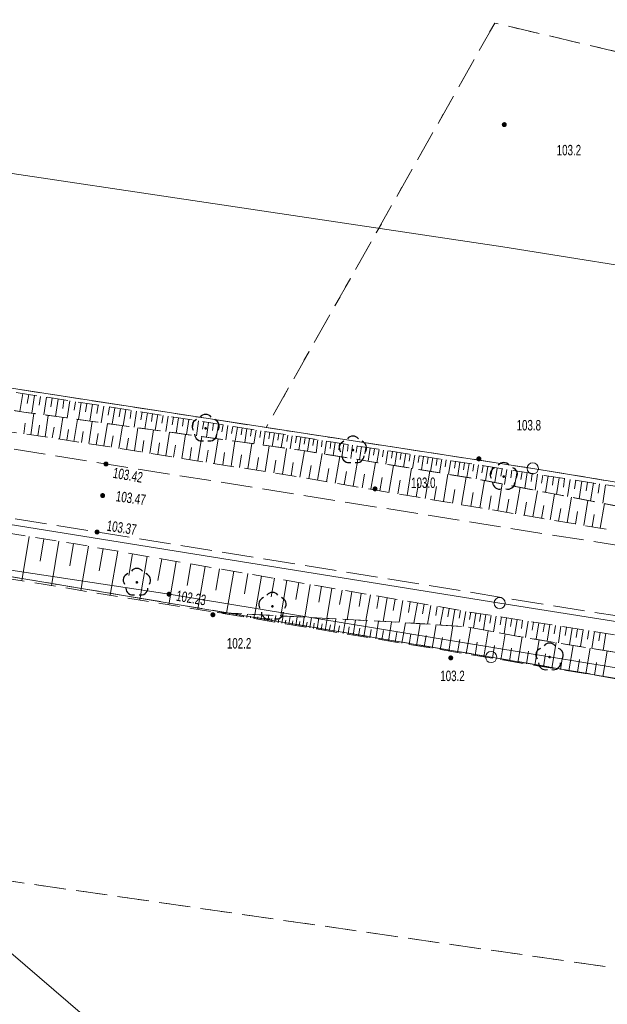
# Model space of a CAD drawing. Header units: inches. Extents: x 6497603 to 6502483, y 5925790 to 5934357.
# Tile 64 of 256: x 6500166 to 6500208, y 5926230 to 5926300. Entities that reach past the tile are written whole.
import ezdxf
from ezdxf.enums import TextEntityAlignment as Align

# ---------------------------------------------------------------- set-up
doc = ezdxf.new("R2010")
doc.units = ezdxf.units.IN
doc.header["$MEASUREMENT"] = 0
for name, pattern in [('1.5_0.75', [2.25, 1.5, -0.75]), ('2.25_0.75', [3, 2.25, -0.75]), ('219-1000', [0, 0]), ('egkk-1000', [3, 2.25, -0.75]), ('egug-1000', [1.5, 0.75, -0.75])]:
    doc.linetypes.add(name, pattern=pattern)
for name, color, linetype in [('000 Inne (niezydentyfikowane)', 7, 'Continuous'), ('202-punkt graniczny', 7, 'Continuous'), ('217-kontur klasyfikacyjny', 7, 'Continuous'), ('218-kontur użytku gruntowego', 7, 'Continuous'), ('219-działka ewidencyjna', 7, 'Continuous'), ('drzewo liściaste', 7, 'Continuous'), ('jezdnia', 7, 'Continuous'), ('pikieta naturalna', 7, 'Continuous'), ('pikieta naturalna-Atr2', 7, 'Continuous'), ('pikieta sztuczna', 7, 'Continuous'), ('pikieta sztuczna-Atr2', 7, 'Continuous'), ('przewód telekomunikacyjny podziemny', 7, 'Continuous'), ('rzędna', 7, 'Continuous'), ('rzędna-Atr2', 7, 'Continuous'), ('skarpa nieumocniona', 7, 'Continuous')]:
    doc.layers.add(name, color=color, linetype=linetype)
doc.styles.get("Standard").update_dxf_attribs({"font": 'arial.ttf'})

# ---------------------------------------------------------------- blocks, each defined once
blk = doc.blocks.new('202')
at = {"color": 0, "linetype": 'Continuous', "lineweight": 0}
blk.add_circle((0, 0), 0.4, dxfattribs=at)
blk = doc.blocks.new('OP021')
at = {"linetype": 'Continuous', "lineweight": 13}
h = blk.add_hatch(color=0, dxfattribs=at)
edge = h.paths.add_edge_path()
edge.add_arc((0, 0), 0.1, 0, 360)
at = {"color": 0, "linetype": 'Continuous', "lineweight": -3}
for centre, start, end in [((0, 0.5), 38.316, 141.684), ((-0.476, 0.154), 110.388, 213.756), ((0.476, 0.154), 326.244, 69.612), ((-0.294, -0.404), 182.272, 285.64), ((0.294, -0.404), 254.36, 357.728), ((0.294, -0.404), 254.36, 357.728)]:
    blk.add_arc(centre, 0.5, start, end, dxfattribs=at)
blk = doc.blocks.new('PW01')
at = {"linetype": 'Continuous', "lineweight": 13}
h = blk.add_hatch(color=0, dxfattribs=at)
edge = h.paths.add_edge_path()
edge.add_arc((0, 0), 0.18, 0, 360)

msp = doc.modelspace()

# ---------------------------------------------------------------- linework, layer by layer
at = {"layer": '000 Inne (niezydentyfikowane)', "color": 7, "linetype": 'Continuous', "lineweight": 18, "flags": 128}
for points in [[(6500165.78, 5926273.65), (6500165.58, 5926272.37)], [(6500166.21, 5926273.58), (6500166.11, 5926272.95)], [(6500166.63, 5926273.52), (6500166.44, 5926272.25)], [(6500167.06, 5926273.45), (6500166.96, 5926272.82)], [(6500167.48, 5926273.39), (6500167.29, 5926272.13)], [(6500167.9, 5926273.32), (6500167.8, 5926272.7)], [(6500168.32, 5926273.26), (6500168.13, 5926272.02)], [(6500168.73, 5926273.2), (6500168.64, 5926272.58)], [(6500169.15, 5926273.13), (6500168.96, 5926271.9)], [(6500169.56, 5926273.07), (6500169.46, 5926272.46)], [(6500169.97, 5926273.01), (6500169.78, 5926271.79)], [(6500170.37, 5926272.94), (6500170.28, 5926272.34)], [(6500166.36, 5926270.7), (6500166.57, 5926272.23)], [(6500170.78, 5926272.88), (6500170.59, 5926271.68)], [(6500171.18, 5926272.82), (6500171.09, 5926272.22)], [(6500171.58, 5926272.76), (6500171.39, 5926271.56)], [(6500171.98, 5926272.69), (6500171.89, 5926272.1)], [(6500172.38, 5926272.63), (6500172.19, 5926271.45)], [(6500172.77, 5926272.57), (6500172.68, 5926271.98)], [(6500173.16, 5926272.51), (6500172.98, 5926271.35)], [(6500173.55, 5926272.45), (6500173.46, 5926271.87)], [(6500173.93, 5926272.39), (6500173.75, 5926271.24)], [(6500174.32, 5926272.33), (6500174.23, 5926271.76)], [(6500174.7, 5926272.27), (6500174.52, 5926271.13)], [(6500165.85, 5926270.77), (6500165.96, 5926271.54)], [(6500167.38, 5926270.55), (6500167.6, 5926272.09)], [(6500168.41, 5926270.4), (6500168.66, 5926271.94)], [(6500169.45, 5926270.23), (6500169.7, 5926271.8)], [(6500170.51, 5926270.07), (6500170.76, 5926271.65)], [(6500175.07, 5926272.21), (6500174.99, 5926271.64)], [(6500175.45, 5926272.15), (6500175.27, 5926271.03)], [(6500175.82, 5926272.09), (6500175.74, 5926271.53)], [(6500176.19, 5926272.03), (6500176.02, 5926270.93)], [(6500176.56, 5926271.97), (6500176.48, 5926271.42)], [(6500176.93, 5926271.91), (6500176.76, 5926270.82)], [(6500177.29, 5926271.86), (6500177.21, 5926271.32)], [(6500177.66, 5926271.8), (6500177.49, 5926270.72)], [(6500178.02, 5926271.74), (6500177.93, 5926271.21)], [(6500178.37, 5926271.69), (6500178.21, 5926270.62)], [(6500178.73, 5926271.63), (6500178.64, 5926271.1)], [(6500179.08, 5926271.58), (6500178.92, 5926270.53)], [(6500179.43, 5926271.52), (6500179.35, 5926271)], [(6500166.87, 5926270.63), (6500166.98, 5926271.39)], [(6500167.89, 5926270.48), (6500168.02, 5926271.25)], [(6500168.93, 5926270.32), (6500169.05, 5926271.09)], [(6500169.98, 5926270.15), (6500170.1, 5926270.94)], [(6500171.58, 5926269.9), (6500171.84, 5926271.5)], [(6500172.67, 5926269.72), (6500172.92, 5926271.35)], [(6500173.77, 5926269.55), (6500174.03, 5926271.2)], [(6500174.88, 5926269.37), (6500175.15, 5926271.05)], [(6500176.01, 5926269.19), (6500176.28, 5926270.89)], [(6500179.78, 5926271.47), (6500179.62, 5926270.43)], [(6500180.13, 5926271.41), (6500180.04, 5926270.9)], [(6500180.47, 5926271.36), (6500180.31, 5926270.33)], [(6500180.81, 5926271.3), (6500180.73, 5926270.79)], [(6500181.15, 5926271.25), (6500180.99, 5926270.24)], [(6500181.49, 5926271.2), (6500181.41, 5926270.69)], [(6500181.82, 5926271.14), (6500181.67, 5926270.15)], [(6500182.16, 5926271.09), (6500182.08, 5926270.6)], [(6500182.49, 5926271.04), (6500182.33, 5926270.05)], [(6500182.82, 5926270.99), (6500182.74, 5926270.5)], [(6500183.14, 5926270.94), (6500182.99, 5926269.96)], [(6500183.47, 5926270.88), (6500183.39, 5926270.4)], [(6500183.79, 5926270.83), (6500183.64, 5926269.87)], [(6500171.04, 5926269.98), (6500171.17, 5926270.78)], [(6500172.12, 5926269.81), (6500172.25, 5926270.62)], [(6500173.21, 5926269.64), (6500173.34, 5926270.46)], [(6500174.32, 5926269.46), (6500174.45, 5926270.29)], [(6500175.44, 5926269.28), (6500175.58, 5926270.13)], [(6500177.16, 5926269.01), (6500177.43, 5926270.73)], [(6500178.32, 5926268.83), (6500178.59, 5926270.57)], [(6500179.49, 5926268.64), (6500179.77, 5926270.41)], [(6500180.69, 5926268.45), (6500180.97, 5926270.24)], [(6500184.11, 5926270.78), (6500184.04, 5926270.31)], [(6500184.43, 5926270.73), (6500184.28, 5926269.79)], [(6500184.75, 5926270.68), (6500184.67, 5926270.21)], [(6500185.06, 5926270.63), (6500184.91, 5926269.7)], [(6500185.37, 5926270.58), (6500185.3, 5926270.12)], [(6500185.68, 5926270.54), (6500185.54, 5926269.61)], [(6500185.99, 5926270.49), (6500185.92, 5926270.03)], [(6500186.3, 5926270.44), (6500186.16, 5926269.52)], [(6500186.61, 5926270.39), (6500186.53, 5926269.93)], [(6500186.91, 5926270.34), (6500186.77, 5926269.42)], [(6500187.22, 5926270.29), (6500187.15, 5926269.83)], [(6500187.53, 5926270.25), (6500187.38, 5926269.32)], [(6500187.84, 5926270.2), (6500187.77, 5926269.73)], [(6500188.15, 5926270.15), (6500188, 5926269.22)], [(6500188.46, 5926270.1), (6500188.39, 5926269.63)], [(6500176.58, 5926269.1), (6500176.72, 5926269.96)], [(6500177.74, 5926268.92), (6500177.87, 5926269.79)], [(6500178.9, 5926268.73), (6500179.04, 5926269.61)], [(6500180.09, 5926268.55), (6500180.23, 5926269.44)], [(6500181.9, 5926268.26), (6500182.18, 5926270.07)], [(6500183.12, 5926268.07), (6500183.41, 5926269.91)], [(6500184.36, 5926267.87), (6500184.66, 5926269.73)], [(6500185.62, 5926267.67), (6500185.94, 5926269.55)], [(6500188.77, 5926270.05), (6500188.62, 5926269.11)], [(6500189.08, 5926270), (6500189.01, 5926269.53)], [(6500189.39, 5926269.95), (6500189.25, 5926269.01)], [(6500189.71, 5926269.9), (6500189.63, 5926269.43)], [(6500190.02, 5926269.85), (6500189.87, 5926268.91)], [(6500190.33, 5926269.8), (6500190.26, 5926269.33)], [(6500190.65, 5926269.75), (6500190.5, 5926268.81)], [(6500190.96, 5926269.7), (6500190.89, 5926269.23)], [(6500191.28, 5926269.65), (6500191.13, 5926268.7)], [(6500191.6, 5926269.61), (6500191.52, 5926269.13)], [(6500191.91, 5926269.56), (6500191.76, 5926268.6)], [(6500192.23, 5926269.51), (6500192.16, 5926269.03)], [(6500192.55, 5926269.46), (6500192.4, 5926268.5)], [(6500192.87, 5926269.4), (6500192.79, 5926268.93)], [(6500181.29, 5926268.36), (6500181.43, 5926269.26)], [(6500182.51, 5926268.16), (6500182.65, 5926269.08)], [(6500183.74, 5926267.97), (6500183.89, 5926268.89)], [(6500184.99, 5926267.77), (6500185.14, 5926268.71)], [(6500186.88, 5926267.45), (6500187.2, 5926269.35)], [(6500188.15, 5926267.24), (6500188.47, 5926269.14)], [(6500189.42, 5926267.02), (6500189.75, 5926268.93)], [(6500190.7, 5926266.8), (6500191.03, 5926268.72)], [(6500193.19, 5926269.35), (6500193.04, 5926268.39)], [(6500193.51, 5926269.3), (6500193.43, 5926268.82)], [(6500193.83, 5926269.25), (6500193.68, 5926268.29)], [(6500194.15, 5926269.2), (6500194.07, 5926268.72)], [(6500194.47, 5926269.15), (6500194.32, 5926268.18)], [(6500194.8, 5926269.1), (6500194.72, 5926268.62)], [(6500195.12, 5926269.05), (6500194.97, 5926268.08)], [(6500195.44, 5926269), (6500195.37, 5926268.51)], [(6500195.77, 5926268.95), (6500195.61, 5926267.97)], [(6500196.09, 5926268.9), (6500196.02, 5926268.41)], [(6500196.42, 5926268.85), (6500196.26, 5926267.87)], [(6500196.75, 5926268.79), (6500196.67, 5926268.3)], [(6500197.07, 5926268.74), (6500196.92, 5926267.76)], [(6500197.4, 5926268.69), (6500197.32, 5926268.2)], [(6500186.25, 5926267.56), (6500186.41, 5926268.51)], [(6500187.51, 5926267.34), (6500187.68, 5926268.29)], [(6500188.79, 5926267.13), (6500188.95, 5926268.08)], [(6500191.99, 5926266.58), (6500192.32, 5926268.51)], [(6500193.28, 5926266.36), (6500193.61, 5926268.3)], [(6500194.58, 5926266.14), (6500194.91, 5926268.09)], [(6500197.73, 5926268.64), (6500197.57, 5926267.65)], [(6500198.06, 5926268.59), (6500197.98, 5926268.09)], [(6500198.39, 5926268.54), (6500198.23, 5926267.54)], [(6500198.72, 5926268.48), (6500198.64, 5926267.98)], [(6500199.06, 5926268.43), (6500198.89, 5926267.41)], [(6500199.39, 5926268.38), (6500199.31, 5926267.86)], [(6500199.74, 5926268.32), (6500199.57, 5926267.28)], [(6500200.08, 5926268.27), (6500200, 5926267.74)], [(6500200.43, 5926268.21), (6500200.26, 5926267.15)], [(6500200.79, 5926268.16), (6500200.7, 5926267.62)], [(6500201.15, 5926268.1), (6500200.97, 5926267.01)], [(6500201.51, 5926268.04), (6500201.42, 5926267.49)], [(6500201.87, 5926267.99), (6500201.7, 5926266.87)], [(6500190.06, 5926266.91), (6500190.23, 5926267.87)], [(6500191.34, 5926266.69), (6500191.51, 5926267.65)], [(6500192.63, 5926266.47), (6500192.8, 5926267.44)], [(6500195.88, 5926265.92), (6500196.21, 5926267.87)], [(6500197.19, 5926265.7), (6500197.52, 5926267.66)], [(6500198.49, 5926265.47), (6500198.82, 5926267.43)], [(6500202.24, 5926267.93), (6500202.16, 5926267.36)], [(6500202.62, 5926267.87), (6500202.44, 5926266.73)], [(6500203, 5926267.81), (6500202.91, 5926267.23)], [(6500203.38, 5926267.75), (6500203.2, 5926266.58)], [(6500203.77, 5926267.69), (6500203.68, 5926267.1)], [(6500204.16, 5926267.63), (6500203.98, 5926266.43)], [(6500204.56, 5926267.57), (6500204.47, 5926266.96)], [(6500204.96, 5926267.51), (6500204.77, 5926266.28)], [(6500205.37, 5926267.44), (6500205.27, 5926266.82)], [(6500205.78, 5926267.38), (6500205.59, 5926266.12)], [(6500206.2, 5926267.31), (6500206.1, 5926266.68)], [(6500193.93, 5926266.25), (6500194.09, 5926267.22)], [(6500195.23, 5926266.03), (6500195.39, 5926267)], [(6500196.53, 5926265.81), (6500196.7, 5926266.79)], [(6500199.78, 5926265.25), (6500200.1, 5926267.18)], [(6500201.04, 5926265.04), (6500201.37, 5926266.94)], [(6500202.29, 5926264.82), (6500202.61, 5926266.7)], [(6500206.62, 5926267.25), (6500206.42, 5926265.96)], [(6500207.05, 5926267.18), (6500206.95, 5926266.53)], [(6500207.48, 5926267.12), (6500207.28, 5926265.8)], [(6500197.84, 5926265.58), (6500198.01, 5926266.57)], [(6500199.14, 5926265.36), (6500199.3, 5926266.33)], [(6500200.41, 5926265.15), (6500200.57, 5926266.1)], [(6500203.52, 5926264.62), (6500203.83, 5926266.46)], [(6500204.73, 5926264.41), (6500205.04, 5926266.23)], [(6500205.93, 5926264.21), (6500206.23, 5926266)], [(6500201.67, 5926264.93), (6500201.83, 5926265.87)], [(6500202.91, 5926264.72), (6500203.07, 5926265.65)], [(6500204.13, 5926264.51), (6500204.29, 5926265.43)], [(6500205.33, 5926264.31), (6500205.49, 5926265.21)], [(6500207.11, 5926264.01), (6500207.4, 5926265.77)], [(6500206.52, 5926264.11), (6500206.67, 5926265)], [(6500166.24, 5926263.42), (6500165.72, 5926260.24)], [(6500167.3, 5926263.25), (6500167.04, 5926261.66)], [(6500168.36, 5926263.08), (6500167.85, 5926259.9)], [(6500169.42, 5926262.91), (6500169.16, 5926261.32)], [(6500170.48, 5926262.73), (6500169.93, 5926259.56)], [(6500171.54, 5926262.55), (6500171.26, 5926260.97)], [(6500172.59, 5926262.36), (6500172.05, 5926259.22)], [(6500173.64, 5926262.18), (6500173.37, 5926260.62)], [(6500174.69, 5926262), (6500174.15, 5926258.88)], [(6500175.73, 5926261.82), (6500175.46, 5926260.27)], [(6500176.77, 5926261.64), (6500176.23, 5926258.54)], [(6500177.8, 5926261.46), (6500177.54, 5926259.92)], [(6500178.83, 5926261.28), (6500178.3, 5926258.21)], [(6500179.86, 5926261.11), (6500179.6, 5926259.57)], [(6500180.89, 5926260.93), (6500180.37, 5926257.94)], [(6500181.89, 5926260.76), (6500181.64, 5926259.32)], [(6500182.86, 5926260.59), (6500182.38, 5926257.84)], [(6500183.79, 5926260.43), (6500183.56, 5926259.11)], [(6500184.68, 5926260.27), (6500184.24, 5926257.74)], [(6500185.54, 5926260.13), (6500185.33, 5926258.91)], [(6500186.36, 5926259.98), (6500185.96, 5926257.64)], [(6500187.15, 5926259.85), (6500186.96, 5926258.72)], [(6500187.91, 5926259.72), (6500187.54, 5926257.56)], [(6500188.64, 5926259.59), (6500188.46, 5926258.55)], [(6500189.34, 5926259.47), (6500189, 5926257.48)], [(6500190.01, 5926259.35), (6500189.85, 5926258.4)], [(6500190.66, 5926259.24), (6500190.34, 5926257.41)], [(6500191.27, 5926259.13), (6500191.12, 5926258.26)], [(6500191.87, 5926259.03), (6500191.58, 5926257.34)], [(6500192.44, 5926258.93), (6500192.3, 5926258.12)], [(6500192.99, 5926258.84), (6500192.72, 5926257.28)], [(6500193.51, 5926258.75), (6500193.38, 5926257.99)], [(6500194.02, 5926258.66), (6500193.77, 5926257.21)], [(6500194.51, 5926258.57), (6500194.39, 5926257.88)], [(6500194.98, 5926258.49), (6500194.75, 5926257.15)], [(6500195.44, 5926258.41), (6500195.33, 5926257.77)], [(6500195.88, 5926258.34), (6500195.66, 5926257.09)], [(6500196.3, 5926258.27), (6500196.2, 5926257.66)], [(6500196.71, 5926258.2), (6500196.51, 5926257.03)], [(6500197.1, 5926258.13), (6500197, 5926257.57)], [(6500179.82, 5926257.96), (6500179.83, 5926257.97)], [(6500180.07, 5926257.92), (6500180.08, 5926257.94)], [(6500180.32, 5926257.88), (6500180.34, 5926257.95)], [(6500180.57, 5926257.83), (6500180.58, 5926257.88)], [(6500180.82, 5926257.79), (6500180.84, 5926257.92)], [(6500181.07, 5926257.75), (6500181.09, 5926257.83)], [(6500181.32, 5926257.71), (6500181.35, 5926257.89)], [(6500181.57, 5926257.67), (6500181.59, 5926257.77)], [(6500181.82, 5926257.63), (6500181.86, 5926257.86)], [(6500182.07, 5926257.59), (6500182.09, 5926257.72)], [(6500182.32, 5926257.54), (6500182.37, 5926257.84)], [(6500182.57, 5926257.5), (6500182.6, 5926257.66)], [(6500182.82, 5926257.46), (6500182.88, 5926257.81)], [(6500183.07, 5926257.42), (6500183.1, 5926257.61)], [(6500183.32, 5926257.38), (6500183.39, 5926257.78)], [(6500183.57, 5926257.34), (6500183.61, 5926257.55)], [(6500183.82, 5926257.29), (6500183.9, 5926257.76)], [(6500184.07, 5926257.25), (6500184.11, 5926257.5)], [(6500184.32, 5926257.21), (6500184.41, 5926257.73)], [(6500184.57, 5926257.17), (6500184.61, 5926257.44)], [(6500184.82, 5926257.13), (6500184.91, 5926257.7)], [(6500185.32, 5926257.05), (6500185.42, 5926257.67)], [(6500185.82, 5926256.96), (6500185.93, 5926257.65)], [(6500186.32, 5926256.88), (6500186.44, 5926257.62)], [(6500186.85, 5926256.79), (6500186.98, 5926257.59)], [(6500187.42, 5926256.7), (6500187.56, 5926257.56)], [(6500188.04, 5926256.59), (6500188.19, 5926257.52)], [(6500188.7, 5926256.48), (6500188.87, 5926257.49)], [(6500189.42, 5926256.36), (6500189.6, 5926257.45)], [(6500197.48, 5926258.06), (6500197.29, 5926256.98)], [(6500197.84, 5926258), (6500197.76, 5926257.47)], [(6500198.2, 5926257.94), (6500198.03, 5926256.87)], [(6500198.56, 5926257.89), (6500198.47, 5926257.34)], [(6500198.92, 5926257.83), (6500198.75, 5926256.73)], [(6500199.29, 5926257.77), (6500199.2, 5926257.22)], [(6500199.65, 5926257.72), (6500199.48, 5926256.6)], [(6500200.03, 5926257.66), (6500199.94, 5926257.09)], [(6500200.4, 5926257.6), (6500200.22, 5926256.46)], [(6500200.78, 5926257.54), (6500200.69, 5926256.97)], [(6500201.16, 5926257.48), (6500200.98, 5926256.32)], [(6500201.55, 5926257.42), (6500201.46, 5926256.84)], [(6500185.07, 5926257.09), (6500185.12, 5926257.39)], [(6500185.57, 5926257), (6500185.62, 5926257.33)], [(6500186.07, 5926256.92), (6500186.13, 5926257.28)], [(6500186.58, 5926256.84), (6500186.64, 5926257.22)], [(6500187.13, 5926256.74), (6500187.2, 5926257.16)], [(6500187.72, 5926256.65), (6500187.8, 5926257.09)], [(6500188.36, 5926256.54), (6500188.44, 5926257.02)], [(6500189.06, 5926256.42), (6500189.14, 5926256.95)], [(6500189.8, 5926256.3), (6500189.9, 5926256.86)], [(6500190.2, 5926256.23), (6500190.39, 5926257.41)], [(6500190.61, 5926256.17), (6500190.71, 5926256.77)], [(6500191.04, 5926256.09), (6500191.25, 5926257.36)], [(6500191.95, 5926255.94), (6500192.17, 5926257.31)], [(6500192.92, 5926255.78), (6500193.16, 5926257.25)], [(6500193.96, 5926255.61), (6500194.22, 5926257.18)], [(6500195.08, 5926255.42), (6500195.36, 5926257.11)], [(6500196.27, 5926255.22), (6500196.57, 5926257.03)], [(6500197.52, 5926255.02), (6500197.84, 5926256.9)], [(6500201.94, 5926257.36), (6500201.75, 5926256.19)], [(6500202.33, 5926257.3), (6500202.23, 5926256.71)], [(6500202.72, 5926257.24), (6500202.53, 5926256.06)], [(6500203.11, 5926257.18), (6500203.02, 5926256.59)], [(6500203.5, 5926257.11), (6500203.32, 5926255.93)], [(6500203.9, 5926257.05), (6500203.81, 5926256.46)], [(6500204.29, 5926256.99), (6500204.11, 5926255.8)], [(6500204.69, 5926256.93), (6500204.6, 5926256.33)], [(6500205.09, 5926256.87), (6500204.9, 5926255.67)], [(6500205.49, 5926256.8), (6500205.39, 5926256.2)], [(6500205.89, 5926256.74), (6500205.7, 5926255.54)], [(6500191.48, 5926256.02), (6500191.59, 5926256.68)], [(6500192.42, 5926255.86), (6500192.54, 5926256.57)], [(6500193.43, 5926255.7), (6500193.56, 5926256.46)], [(6500194.51, 5926255.52), (6500194.64, 5926256.33)], [(6500195.66, 5926255.32), (6500195.81, 5926256.2)], [(6500196.9, 5926255.12), (6500197.05, 5926256.05)], [(6500198.77, 5926254.81), (6500199.08, 5926256.67)], [(6500200, 5926254.6), (6500200.3, 5926256.45)], [(6500201.22, 5926254.4), (6500201.52, 5926256.23)], [(6500202.43, 5926254.2), (6500202.73, 5926256.03)], [(6500206.29, 5926256.68), (6500206.19, 5926256.08)], [(6500206.69, 5926256.62), (6500206.5, 5926255.41)], [(6500207.09, 5926256.55), (6500207, 5926255.95)], [(6500207.5, 5926256.49), (6500207.31, 5926255.27)], [(6500198.15, 5926254.91), (6500198.3, 5926255.85)], [(6500199.39, 5926254.71), (6500199.54, 5926255.63)], [(6500200.61, 5926254.5), (6500200.76, 5926255.42)], [(6500203.65, 5926254), (6500203.95, 5926255.83)], [(6500204.86, 5926253.8), (6500205.17, 5926255.63)], [(6500206.08, 5926253.6), (6500206.38, 5926255.42)], [(6500201.82, 5926254.3), (6500201.97, 5926255.21)], [(6500203.04, 5926254.1), (6500203.19, 5926255.01)], [(6500204.26, 5926253.9), (6500204.41, 5926254.81)], [(6500205.47, 5926253.7), (6500205.62, 5926254.61)], [(6500207.3, 5926253.4), (6500207.6, 5926255.22)], [(6500206.69, 5926253.5), (6500206.84, 5926254.41)]]:
    msp.add_lwpolyline(points, dxfattribs=at)
at = {"layer": '217-kontur klasyfikacyjny', "color": 3, "linetype": 'egkk-1000', "lineweight": 18, "flags": 128}
for points in [[(6500199.56, 5926300.17), (6500183.2, 5926271.22)], [(6500313.7, 5926273.3), (6500199.56, 5926300.17)], [(6500141.11, 5926277.71), (6500183.2, 5926271.22)], [(6500183.2, 5926271.22), (6500202.28, 5926268.29)], [(6500202.28, 5926268.29), (6500310.35, 5926250.55)], [(6500199.3, 5926254.79), (6500139.68, 5926264.78)], [(6500238.9, 5926248.01), (6500199.3, 5926254.79)], [(6500157.72, 5926239.79), (6500287.13, 5926221.18)]]:
    msp.add_lwpolyline(points, dxfattribs=at)
at = {"layer": '218-kontur użytku gruntowego', "color": 3, "linetype": 'egug-1000', "lineweight": 18, "flags": 128}
for points in [[(6500199.56, 5926300.17), (6500183.2, 5926271.22)], [(6500313.7, 5926273.3), (6500199.56, 5926300.17)], [(6500141.11, 5926277.71), (6500183.2, 5926271.22)], [(6500183.2, 5926271.22), (6500202.28, 5926268.29)], [(6500202.28, 5926268.29), (6500310.35, 5926250.55)], [(6500199.3, 5926254.79), (6500139.68, 5926264.78)], [(6500238.9, 5926248.01), (6500199.3, 5926254.79)], [(6500157.72, 5926239.79), (6500287.13, 5926221.18)]]:
    msp.add_lwpolyline(points, dxfattribs=at)
at = {"layer": '219-działka ewidencyjna', "color": 3, "linetype": '219-1000', "lineweight": 18, "flags": 128}
for points in [[(6500202.28, 5926268.29), (6500141.11, 5926277.71)], [(6500199.91, 5926258.65), (6500140.23, 5926268.23)], [(6500310.35, 5926250.55), (6500202.28, 5926268.29)], [(6500199.3, 5926254.79), (6500139.68, 5926264.78)], [(6500313.13, 5926240.73), (6500199.91, 5926258.65)], [(6500312.29, 5926235.45), (6500199.3, 5926254.79)], [(6500186.3, 5926215.23), (6500157.72, 5926239.79)]]:
    msp.add_lwpolyline(points, dxfattribs=at)
at = {"layer": 'jezdnia', "color": 7, "linetype": '2.25_0.75', "lineweight": 18, "flags": 128}
msp.add_lwpolyline([(6500445.77, 5926225.13), (6500477.28, 5926219.98), (6500500.52, 5926216.32), (6500551.85, 5926208.28), (6500590.76, 5926201.99), (6500629.65, 5926195.92), (6500668.62, 5926189.73), (6500708.43, 5926183.37), (6500748.42, 5926176.93), (6500779.68, 5926172.04), (6500819.2, 5926165.9), (6500859.43, 5926159.56), (6500898.4, 5926153.26), (6500937.28, 5926147.22), (6500936.91, 5926144.94), (6500936.26, 5926142.38), (6500897.62, 5926148.36), (6500858.2, 5926154.58), (6500818.25, 5926160.88), (6500778.79, 5926167.14), (6500747.81, 5926171.88), (6500707.71, 5926178.38), (6500668.22, 5926184.67), (6500628.62, 5926190.86), (6500589.86, 5926197), (6500551.33, 5926203.18), (6500445.13, 5926220.13), (6500405, 5926226.56), (6500364.89, 5926233), (6500326.44, 5926239.09), (6500287.44, 5926245.14), (6500247.8, 5926251.49), (6500208.32, 5926257.73), (6500171.1, 5926263.74), (6500133.18, 5926269.89), (6500094.21, 5926275.92), (6500053.11, 5926282.47), (6499999.01, 5926290.88), (6499959.84, 5926296.95), (6499921.11, 5926303.13), (6499882.03, 5926309.23), (6499843.48, 5926315.33), (6499804.98, 5926321.39), (6499763.92, 5926325.7), (6499740.11, 5926328.2), (6499708.97, 5926329.7), (6499669.77, 5926331.59), (6499612.14, 5926332.17), (6499590.65, 5926333.3), (6499565.53, 5926335.73), (6499506.81, 5926343.39), (6499422.29, 5926354.7), (6499419.43, 5926354.99), (6499334.27, 5926366.31), (6499289.53, 5926369.55), (6499273.23, 5926369.35), (6499273.01, 5926371.91), (6499272.96, 5926374.41), (6499289.57, 5926374.85), (6499335.06, 5926371.26), (6499420.23, 5926359.86), (6499423.5, 5926359.5), (6499507.59, 5926348.2), (6499566.32, 5926340.5), (6499590.89, 5926338.22), (6499612.24, 5926337), (6499643.43, 5926336.46), (6499669.89, 5926336.53), (6499710.9, 5926336.33), (6499806.11, 5926326.28), (6499844.16, 5926320.23), (6499882.83, 5926314.04), (6499921.69, 5926307.83), (6499960.72, 5926301.83), (6499999.64, 5926295.76), (6500053.85, 5926287.25), (6500095.27, 5926280.64), (6500134.03, 5926274.62), (6500208.98, 5926262.68), (6500248.83, 5926256.34), (6500288.29, 5926250.03), (6500327.08, 5926244.06), (6500365.91, 5926238.01), (6500405.9, 5926231.52)], close=True, dxfattribs=at)
at = {"layer": 'przewód telekomunikacyjny podziemny', "color": 30, "linetype": 'Continuous', "lineweight": 18, "flags": 128}
for points in [[(6500073.28, 5926303.12), (6500141.69, 5926292.89), (6500200.13, 5926284.15), (6500253.86, 5926275.57), (6500297.68, 5926268.81), (6500351.21, 5926260.13), (6500401.03, 5926251.61), (6500450.1, 5926242.53), (6500466.55, 5926240.39)], [(6500793.95, 5926157.85), (6500767.15, 5926161.48), (6500756.77, 5926163.13), (6500728.68, 5926168.14), (6500681.45, 5926176.71), (6500632.87, 5926184.83), (6500575.54, 5926195.02), (6500538.95, 5926200.94), (6500507.15, 5926205.63), (6500467.69, 5926212.03), (6500421.5, 5926219.89), (6500362.01, 5926229.41), (6500329.83, 5926233.4), (6500287.94, 5926240.84), (6500233.28, 5926249.9), (6500176.25, 5926259.29), (6500132.02, 5926265.99), (6500121.1, 5926267.64)]]:
    msp.add_lwpolyline(points, dxfattribs=at)
at = {"layer": 'skarpa nieumocniona', "color": 7, "linetype": '1.5_0.75', "lineweight": 18, "flags": 128}
for points in [[(6499749.53, 5926337.75), (6499756.28, 5926337.08), (6499773.39, 5926334.99), (6499783.79, 5926333.68), (6499788.8, 5926332.87), (6499808.91, 5926329.98), (6499821, 5926328.13), (6499833.35, 5926326.3), (6499841.74, 5926324.99), (6499855.42, 5926322.75), (6499872.35, 5926319.98), (6499902.22, 5926316.1), (6499923.77, 5926312.95), (6499948.37, 5926309.19), (6499973.24, 5926305.52), (6499990.26, 5926302.49), (6500013.42, 5926298.02), (6500041.4, 5926292.79), (6500060.13, 5926289.88), (6500086.64, 5926285.71), (6500097.57, 5926284.03), (6500125.29, 5926279.77), (6500140.63, 5926277.51), (6500170.73, 5926272.89), (6500202.3, 5926267.92), (6500230.14, 5926263.6), (6500243.19, 5926261.57), (6500268.47, 5926257.75), (6500290.98, 5926254.58), (6500290.22, 5926252.73), (6500281.31, 5926254.05), (6500256.24, 5926257.84), (6500243.31, 5926259.93), (6500229.73, 5926261.55), (6500218.23, 5926263.69), (6500198.07, 5926267.57), (6500185.84, 5926269.57), (6500165.85, 5926272.33), (6500154.39, 5926274.01), (6500143.66, 5926275.45), (6500125.06, 5926278.01), (6500109.51, 5926280.53), (6500097.22, 5926282.64), (6500083.72, 5926284.75), (6500071.46, 5926286.78), (6500057.48, 5926289.03), (6500048.24, 5926290.52), (6500036.62, 5926292.31), (6500031.9, 5926292.95), (6500024.44, 5926293.94), (6500007.32, 5926296.6), (6499995.63, 5926298.37), (6499980.76, 5926300.65), (6499975.86, 5926301.39), (6499957.42, 5926304.55), (6499944.66, 5926306.66), (6499933.81, 5926308.4), (6499923.2, 5926310.27), (6499906.16, 5926313.05), (6499895.05, 5926314.89), (6499875.53, 5926317.98), (6499864.28, 5926319.83), (6499851.47, 5926321.79), (6499837.27, 5926323.99), (6499828.13, 5926325.39), (6499818.32, 5926326.97), (6499805.69, 5926328.97), (6499798.66, 5926330), (6499787.72, 5926331.66), (6499779.07, 5926332.87), (6499773.08, 5926333.54), (6499766.6, 5926334.49), (6499763.22, 5926334.89), (6499753.86, 5926336.14), (6499749.45, 5926336.67)], [(6499749.53, 5926337.75), (6499756.28, 5926337.08), (6499773.39, 5926334.99), (6499783.79, 5926333.68), (6499788.8, 5926332.87), (6499808.91, 5926329.98), (6499821, 5926328.13), (6499833.35, 5926326.3), (6499841.74, 5926324.99), (6499855.42, 5926322.75), (6499872.35, 5926319.98), (6499902.22, 5926316.1), (6499923.77, 5926312.95), (6499948.37, 5926309.19), (6499973.24, 5926305.52), (6499990.26, 5926302.49), (6500013.42, 5926298.02), (6500041.4, 5926292.79), (6500060.13, 5926289.88), (6500086.64, 5926285.71), (6500097.57, 5926284.03), (6500125.29, 5926279.77), (6500140.63, 5926277.51), (6500170.73, 5926272.89), (6500202.3, 5926267.92), (6500230.14, 5926263.6), (6500243.19, 5926261.57), (6500268.47, 5926257.75), (6500290.98, 5926254.58), (6500290.22, 5926252.73), (6500281.31, 5926254.05), (6500256.24, 5926257.84), (6500243.31, 5926259.93), (6500229.73, 5926261.55), (6500218.23, 5926263.69), (6500198.07, 5926267.57), (6500185.84, 5926269.57), (6500165.85, 5926272.33), (6500154.39, 5926274.01), (6500143.66, 5926275.45), (6500125.06, 5926278.01), (6500109.51, 5926280.53), (6500097.22, 5926282.64), (6500083.72, 5926284.75), (6500071.46, 5926286.78), (6500057.48, 5926289.03), (6500048.24, 5926290.52), (6500036.62, 5926292.31), (6500031.9, 5926292.95), (6500024.44, 5926293.94), (6500007.32, 5926296.6), (6499995.63, 5926298.37), (6499980.76, 5926300.65), (6499975.86, 5926301.39), (6499957.42, 5926304.55), (6499944.66, 5926306.66), (6499933.81, 5926308.4), (6499923.2, 5926310.27), (6499906.16, 5926313.05), (6499895.05, 5926314.89), (6499875.53, 5926317.98), (6499864.28, 5926319.83), (6499851.47, 5926321.79), (6499837.27, 5926323.99), (6499828.13, 5926325.39), (6499818.32, 5926326.97), (6499805.69, 5926328.97), (6499798.66, 5926330), (6499787.72, 5926331.66), (6499779.07, 5926332.87), (6499773.08, 5926333.54), (6499766.6, 5926334.49), (6499763.22, 5926334.89), (6499753.86, 5926336.14), (6499749.45, 5926336.67)], [(6499749.45, 5926336.67), (6499753.86, 5926336.14), (6499763.22, 5926334.89), (6499766.6, 5926334.49), (6499773.08, 5926333.54), (6499779.07, 5926332.87), (6499787.72, 5926331.66), (6499798.66, 5926330), (6499805.69, 5926328.97), (6499818.32, 5926326.97), (6499828.13, 5926325.39), (6499837.27, 5926323.99), (6499851.47, 5926321.79), (6499864.28, 5926319.83), (6499875.53, 5926317.98), (6499895.05, 5926314.89), (6499906.16, 5926313.05), (6499923.2, 5926310.27), (6499933.81, 5926308.4), (6499944.66, 5926306.66), (6499957.42, 5926304.55), (6499975.86, 5926301.39), (6499980.76, 5926300.65), (6499995.63, 5926298.37), (6500007.32, 5926296.6), (6500024.44, 5926293.94), (6500031.9, 5926292.95), (6500036.62, 5926292.31), (6500048.24, 5926290.52), (6500057.48, 5926289.03), (6500071.46, 5926286.78), (6500083.72, 5926284.75), (6500097.22, 5926282.64), (6500109.51, 5926280.53), (6500125.06, 5926278.01), (6500143.66, 5926275.45), (6500154.39, 5926274.01), (6500165.85, 5926272.33), (6500185.84, 5926269.57), (6500198.07, 5926267.57), (6500218.23, 5926263.69), (6500229.73, 5926261.55), (6500243.31, 5926259.93), (6500256.24, 5926257.84), (6500281.31, 5926254.05), (6500290.22, 5926252.73), (6500290.15, 5926251.37), (6500273.1, 5926253.93), (6500259.25, 5926256), (6500245.76, 5926258.14), (6500240.21, 5926258.97), (6500229.71, 5926260.39), (6500221.77, 5926261.66), (6500212.15, 5926263.16), (6500202.73, 5926264.75), (6500185.49, 5926267.69), (6500167.83, 5926270.49), (6500163.19, 5926271.15), (6500153.57, 5926272.65), (6500136.15, 5926275.31), (6500124.94, 5926277.03), (6500113.86, 5926278.78), (6500094.44, 5926281.81), (6500073.33, 5926285.23), (6500052.74, 5926288.45), (6500034.68, 5926291.25), (6500024.13, 5926292.79), (6500019.3, 5926293.43), (6500007.84, 5926295.15), (6500000.15, 5926296.26), (6499995.23, 5926297.06), (6499991.39, 5926297.52), (6499979.25, 5926299.16), (6499975.37, 5926299.97), (6499968.77, 5926301.18), (6499944.79, 5926305.2), (6499923.1, 5926309.06), (6499897.27, 5926313.13), (6499875.35, 5926316.66), (6499854.92, 5926319.92), (6499837.07, 5926322.7), (6499825.84, 5926324.47), (6499808.6, 5926327.23), (6499798.31, 5926328.89), (6499783.38, 5926331.36), (6499775.31, 5926332.29), (6499766.77, 5926333.35), (6499753.76, 5926334.97), (6499749.38, 5926335.47)], [(6499749.45, 5926336.67), (6499753.86, 5926336.14), (6499763.22, 5926334.89), (6499766.6, 5926334.49), (6499773.08, 5926333.54), (6499779.07, 5926332.87), (6499787.72, 5926331.66), (6499798.66, 5926330), (6499805.69, 5926328.97), (6499818.32, 5926326.97), (6499828.13, 5926325.39), (6499837.27, 5926323.99), (6499851.47, 5926321.79), (6499864.28, 5926319.83), (6499875.53, 5926317.98), (6499895.05, 5926314.89), (6499906.16, 5926313.05), (6499923.2, 5926310.27), (6499933.81, 5926308.4), (6499944.66, 5926306.66), (6499957.42, 5926304.55), (6499975.86, 5926301.39), (6499980.76, 5926300.65), (6499995.63, 5926298.37), (6500007.32, 5926296.6), (6500024.44, 5926293.94), (6500031.9, 5926292.95), (6500036.62, 5926292.31), (6500048.24, 5926290.52), (6500057.48, 5926289.03), (6500071.46, 5926286.78), (6500083.72, 5926284.75), (6500097.22, 5926282.64), (6500109.51, 5926280.53), (6500125.06, 5926278.01), (6500143.66, 5926275.45), (6500154.39, 5926274.01), (6500165.85, 5926272.33), (6500185.84, 5926269.57), (6500198.07, 5926267.57), (6500218.23, 5926263.69), (6500229.73, 5926261.55), (6500243.31, 5926259.93), (6500256.24, 5926257.84), (6500281.31, 5926254.05), (6500290.22, 5926252.73), (6500290.15, 5926251.37), (6500273.1, 5926253.93), (6500259.25, 5926256), (6500245.76, 5926258.14), (6500240.21, 5926258.97), (6500229.71, 5926260.39), (6500221.77, 5926261.66), (6500212.15, 5926263.16), (6500202.73, 5926264.75), (6500185.49, 5926267.69), (6500167.83, 5926270.49), (6500163.19, 5926271.15), (6500153.57, 5926272.65), (6500136.15, 5926275.31), (6500124.94, 5926277.03), (6500113.86, 5926278.78), (6500094.44, 5926281.81), (6500073.33, 5926285.23), (6500052.74, 5926288.45), (6500034.68, 5926291.25), (6500024.13, 5926292.79), (6500019.3, 5926293.43), (6500007.84, 5926295.15), (6500000.15, 5926296.26), (6499995.23, 5926297.06), (6499991.39, 5926297.52), (6499979.25, 5926299.16), (6499975.37, 5926299.97), (6499968.77, 5926301.18), (6499944.79, 5926305.2), (6499923.1, 5926309.06), (6499897.27, 5926313.13), (6499875.35, 5926316.66), (6499854.92, 5926319.92), (6499837.07, 5926322.7), (6499825.84, 5926324.47), (6499808.6, 5926327.23), (6499798.31, 5926328.89), (6499783.38, 5926331.36), (6499775.31, 5926332.29), (6499766.77, 5926333.35), (6499753.76, 5926334.97), (6499749.38, 5926335.47)], [(6499975.42, 5926292.43), (6499981.45, 5926291.57), (6500000.86, 5926288.64), (6500012.44, 5926286.96), (6500026.49, 5926284.68), (6500043.13, 5926281.94), (6500065.01, 5926278.48), (6500071.14, 5926277.38), (6500084.27, 5926275.51), (6500100.74, 5926273.48), (6500119.84, 5926270.96), (6500143.5, 5926267.09), (6500169.55, 5926262.89), (6500197.72, 5926258.02), (6500230.35, 5926252.91), (6500237.45, 5926251.46), (6500261.41, 5926247.87), (6500288.07, 5926243.63), (6500287.46, 5926242.22), (6500258.79, 5926246.82), (6500234.09, 5926250.92), (6500230.96, 5926251.09), (6500219.23, 5926253.31), (6500201.25, 5926256.27), (6500197.48, 5926256.97), (6500192.2, 5926257.31), (6500179.7, 5926257.98), (6500154.73, 5926262.02), (6500139.63, 5926264.47), (6500124.64, 5926266.82), (6500097.42, 5926271.06), (6500084.78, 5926273.04), (6500078.39, 5926274.02), (6500070.32, 5926274.99), (6500062.83, 5926276.13), (6500039.57, 5926279.33), (6500016.21, 5926284), (6500012.17, 5926284.79), (6499998.27, 5926288.5), (6499975.17, 5926291.63)], [(6499975.42, 5926292.43), (6499981.45, 5926291.57), (6500000.86, 5926288.64), (6500012.44, 5926286.96), (6500026.49, 5926284.68), (6500043.13, 5926281.94), (6500065.01, 5926278.48), (6500071.14, 5926277.38), (6500084.27, 5926275.51), (6500100.74, 5926273.48), (6500119.84, 5926270.96), (6500143.5, 5926267.09), (6500169.55, 5926262.89), (6500197.72, 5926258.02), (6500230.35, 5926252.91), (6500237.45, 5926251.46), (6500261.41, 5926247.87), (6500288.07, 5926243.63), (6500287.46, 5926242.22), (6500258.79, 5926246.82), (6500234.09, 5926250.92), (6500230.96, 5926251.09), (6500219.23, 5926253.31), (6500201.25, 5926256.27), (6500197.48, 5926256.97), (6500192.2, 5926257.31), (6500179.7, 5926257.98), (6500154.73, 5926262.02), (6500139.63, 5926264.47), (6500124.64, 5926266.82), (6500097.42, 5926271.06), (6500084.78, 5926273.04), (6500078.39, 5926274.02), (6500070.32, 5926274.99), (6500062.83, 5926276.13), (6500039.57, 5926279.33), (6500016.21, 5926284), (6500012.17, 5926284.79), (6499998.27, 5926288.5), (6499975.17, 5926291.63)], [(6500179.7, 5926257.98), (6500192.2, 5926257.31), (6500197.48, 5926256.97), (6500201.25, 5926256.27), (6500219.23, 5926253.31), (6500230.96, 5926251.09), (6500234.09, 5926250.92), (6500258.79, 5926246.82), (6500287.46, 5926242.22), (6500287.33, 5926240.15), (6500248.69, 5926246.81), (6500230.52, 5926249.56), (6500199.66, 5926254.66)], [(6500179.7, 5926257.98), (6500192.2, 5926257.31), (6500197.48, 5926256.97), (6500201.25, 5926256.27), (6500219.23, 5926253.31), (6500230.96, 5926251.09), (6500234.09, 5926250.92), (6500258.79, 5926246.82), (6500287.46, 5926242.22), (6500287.33, 5926240.15), (6500248.69, 5926246.81), (6500230.52, 5926249.56), (6500199.66, 5926254.66)]]:
    msp.add_lwpolyline(points, close=True, dxfattribs=at)

# ---------------------------------------------------------------- block references
at = {"layer": '202-punkt graniczny', "color": 7, "linetype": 'Continuous', "lineweight": 18}
for p in [(6500202.28, 5926268.29), (6500199.91, 5926258.65), (6500199.3, 5926254.79)]:
    msp.add_blockref('202', p, dxfattribs=at)
at = {"layer": 'drzewo liściaste', "color": 94, "linetype": 'Continuous', "lineweight": 18}
for p in [(6500178.87, 5926271.16), (6500189.41, 5926269.61), (6500200.2, 5926267.71), (6500173.95, 5926260.14), (6500183.65, 5926258.42), (6500203.48, 5926254.79)]:
    msp.add_blockref('OP021', p, dxfattribs=at)
at = {"layer": 'pikieta naturalna', "color": 7, "linetype": 'Continuous', "lineweight": 13}
for p in [(6500200.24, 5926292.9), (6500198.42, 5926268.98), (6500190.99, 5926266.83), (6500179.39, 5926257.82), (6500196.41, 5926254.73)]:
    msp.add_blockref('PW01', p, dxfattribs=at)
at = {"layer": 'pikieta sztuczna', "color": 7, "linetype": 'Continuous', "lineweight": 13}
for p in [(6500171.74, 5926268.61), (6500171.5, 5926266.35), (6500171.1, 5926263.74)]:
    msp.add_blockref('PW01', p, dxfattribs=at)
at = {"layer": 'rzędna', "color": 30, "linetype": 'Continuous', "lineweight": 18}
msp.add_blockref('PW01', (6500176.25, 5926259.29), dxfattribs=at)

# ---------------------------------------------------------------- texts
at = {"layer": 'pikieta naturalna-Atr2', "color": 7, "width": 0.667}
for s, p in [('103.2', (6500203.99, 5926290.7)), ('103.8', (6500201.12, 5926271.01)), ('103.0', (6500193.57, 5926266.89)), ('102.2', (6500180.39, 5926255.4)), ('103.2', (6500195.66, 5926253.07))]:
    msp.add_text(s, height=0.75, dxfattribs=at).set_placement(p)
at = {"layer": 'pikieta sztuczna-Atr2', "color": 7, "width": 0.667}
for s, rotation, p in [('103.42', 350.049, (6500172.19, 5926267.63)), ('103.47', 352.14, (6500172.41, 5926265.95)), ('103.37', 351.566, (6500171.75, 5926263.84))]:
    msp.add_text(s, height=0.75, rotation=rotation, dxfattribs=at).set_placement(p)
at = {"layer": 'rzędna-Atr2', "color": 30, "width": 0.667}
msp.add_text('102.23', height=0.75, rotation=350.65, dxfattribs=at).set_placement((6500176.78, 5926259.2), align=Align.MIDDLE_LEFT)

doc.saveas('drawing.dxf')
